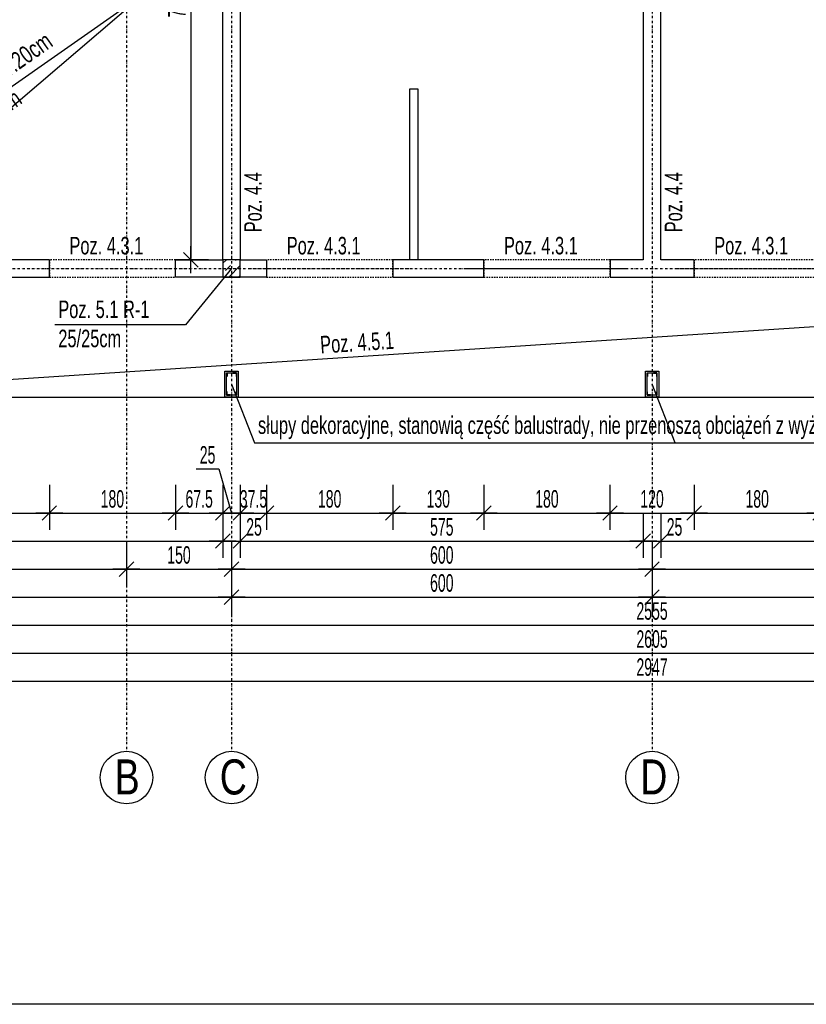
# Model space of a CAD drawing. Header units: millimetres. Extents: x -6373 to 10868, y -2819 to 2013.
# Tile 37 of 67: x 7652 to 8774, y -2060 to -655. Entities that reach past the tile are written whole.
import ezdxf

# ---------------------------------------------------------------- set-up
doc = ezdxf.new("R2010")
doc.units = ezdxf.units.MM
doc.header["$LTSCALE"] = 10
doc.linetypes.add('MO', pattern=[0.7, 0.35, -0.17, 0.01, -0.17])
doc.linetypes.add('MP', pattern=[0.36, 0.2, -0.16])
for name, color, linetype in [('BA_prg', 3, 'Continuous'), ('BA_szr', 1, 'Continuous'), ('BA_txs', 2, 'Continuous'), ('BA_wym', 1, 'Continuous'), ('BD_lpm', 1, 'MP'), ('BD_osm', 1, 'MO'), ('BD_txs', 2, 'Continuous'), ('BD_wic', 1, 'Continuous'), ('BD_wig', 3, 'Continuous'), ('BZ_odn', 1, 'Continuous'), ('BZ_txs', 2, 'Continuous')]:
    doc.layers.add(name, color=color, linetype=linetype)
doc.styles.add('BIKTS', font='bikromsw.shx', dxfattribs={"width": 0.8})
doc.styles.add('BIKWYM', font='bikromsw.shx', dxfattribs={"width": 0.6})
doc.dimstyles.new('BA_KR_100_cm', dxfattribs={"dimtxt": 25, "dimasz": 1.666667, "dimexe": 24, "dimexo": 0, "dimgap": 0, "dimtad": 0, "dimdec": 1, "dimrnd": 0.5, "dimzin": 9, "dimdsep": 46, "dimtxsty": 'BIKWYM', "dimblk": 'WYM-KR', "dimcen": 0, "dimdle": 20, "dimclrd": 256, "dimclre": 256, "dimclrt": 2, "dimadec": 0, "dimazin": 0, "dimtfac": 0.033333, "dimtdec": 1, "dimtmove": 0, "dimatfit": 3, "dimldrblk": 'WYM-KR', "dimfxl": 25, "dimfxlon": 1, "dimtvp": 0.8, "dimtolj": 1, "dimarcsym": 0})
doc.dimstyles.new('BZ_ST_100_cm', dxfattribs={"dimtxt": 25, "dimasz": 1.666667, "dimexe": 24, "dimexo": 0, "dimgap": 0, "dimtad": 0, "dimdec": 1, "dimrnd": 0.5, "dimdsep": 46, "dimtxsty": 'BIKWYM', "dimblk": 'WYM-ST', "dimcen": 0, "dimdle": 20, "dimclrd": 256, "dimclre": 256, "dimclrt": 7, "dimadec": 0, "dimazin": 0, "dimtfac": 0.033333, "dimtdec": 1, "dimtix": 1, "dimtmove": 2, "dimatfit": 3, "dimldrblk": 'WYM-ST', "dimfxl": 25, "dimfxlon": 1, "dimtvp": 0.8, "dimtolj": 1, "dimtzin": 0, "dimarcsym": 0})

# ---------------------------------------------------------------- blocks, each defined once
blk = doc.blocks.new('WYM-ST')
blk.add_hatch(color=256).paths.add_polyline_path([(-13, 2.88), (0, 0), (-13, -2.88)])
blk.add_lwpolyline([(0, 0), (-13, 2.88), (-13, -2.88), (0, 0)])
blk = doc.blocks.new('WYM-KR')
at = {"linetype": 'ByBlock'}
blk.add_line((11.52, 0), (-11.52, 0), dxfattribs=at)
at = {"color": 7, "linetype": 'ByBlock'}
blk.add_line((6.24, 6.24), (-6.24, -6.24), dxfattribs=at)
blk = doc.blocks.new('*D429')
at = {"layer": 'BA_wym', "lineweight": -2}
for p, q in [((7484.3, -1319.4), (7484.3, -1383.4)), ((7694.3, -1319.4), (7694.3, -1383.4)), ((7486, -1359.4), (7692.7, -1359.4))]:
    blk.add_line(p, q, dxfattribs=at)
at = {"layer": 'Defpoints', "color": 0}
for p in [(7484.3, -1023), (7694.3, -1023), (7694.3, -1359.4)]:
    blk.add_point(p, dxfattribs=at)
at = {"layer": 'BA_wym', "lineweight": -2, "xscale": 1.666666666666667, "yscale": 1.666666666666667, "zscale": 1.666666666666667, "rotation": 180}
blk.add_blockref('WYM-KR', (7484.3, -1359.4), dxfattribs=at)
at = {"layer": 'BA_wym', "lineweight": -2, "xscale": 1.666666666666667, "yscale": 1.666666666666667, "zscale": 1.666666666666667}
blk.add_blockref('WYM-KR', (7694.3, -1359.4), dxfattribs=at)
at = {"layer": 'BA_wym', "color": 2, "insert": (7589.3, -1339.4), "char_height": 25, "attachment_point": 5, "style": 'BIKWYM'}
blk.add_mtext('\\A1;210', dxfattribs=at)
blk = doc.blocks.new('*D430')
at = {"layer": 'BA_wym', "lineweight": -2}
for p, q in [((7694.3, -1319.4), (7694.3, -1383.4)), ((7874.3, -1319.4), (7874.3, -1383.4)), ((7696, -1359.4), (7872.7, -1359.4))]:
    blk.add_line(p, q, dxfattribs=at)
at = {"layer": 'Defpoints', "color": 0}
for p in [(7694.3, -1023), (7874.3, -1023), (7874.3, -1359.4)]:
    blk.add_point(p, dxfattribs=at)
at = {"layer": 'BA_wym', "lineweight": -2, "xscale": 1.666666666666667, "yscale": 1.666666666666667, "zscale": 1.666666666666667, "rotation": 180}
blk.add_blockref('WYM-KR', (7694.3, -1359.4), dxfattribs=at)
at = {"layer": 'BA_wym', "lineweight": -2, "xscale": 1.666666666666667, "yscale": 1.666666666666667, "zscale": 1.666666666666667}
blk.add_blockref('WYM-KR', (7874.3, -1359.4), dxfattribs=at)
at = {"layer": 'BA_wym', "color": 2, "insert": (7784.3, -1339.4), "char_height": 25, "attachment_point": 5, "style": 'BIKWYM'}
blk.add_mtext('\\A1;180', dxfattribs=at)
blk = doc.blocks.new('*D431')
at = {"layer": 'BA_wym', "lineweight": -2}
for p, q in [((7874.3, -1319.4), (7874.3, -1383.4)), ((7941.8, -1319.4), (7941.8, -1383.4)), ((7876, -1359.4), (7940.2, -1359.4))]:
    blk.add_line(p, q, dxfattribs=at)
at = {"layer": 'Defpoints', "color": 0}
for p in [(7874.3, -1023), (7941.8, -1023), (7941.8, -1359.4)]:
    blk.add_point(p, dxfattribs=at)
at = {"layer": 'BA_wym', "lineweight": -2, "xscale": 1.666666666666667, "yscale": 1.666666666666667, "zscale": 1.666666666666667, "rotation": 180}
blk.add_blockref('WYM-KR', (7874.3, -1359.4), dxfattribs=at)
at = {"layer": 'BA_wym', "lineweight": -2, "xscale": 1.666666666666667, "yscale": 1.666666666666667, "zscale": 1.666666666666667}
blk.add_blockref('WYM-KR', (7941.8, -1359.4), dxfattribs=at)
at = {"layer": 'BA_wym', "color": 2, "insert": (7908.1, -1339.4), "char_height": 25, "attachment_point": 5, "style": 'BIKWYM'}
blk.add_mtext('\\A1;67.5', dxfattribs=at)
blk = doc.blocks.new('*D432')
at = {"layer": 'BA_wym', "lineweight": -2}
for p, q in [((7903.9, -1296.6), (7936.3, -1296.6)), ((7936.3, -1296.6), (7954.3, -1359.4)), ((7941.8, -1319.4), (7941.8, -1383.4)), ((7966.8, -1319.4), (7966.8, -1383.4)), ((7940.2, -1359.4), (7938.5, -1359.4)), ((7941.8, -1359.4), (7966.8, -1359.4)), ((7968.5, -1359.4), (7970.2, -1359.4))]:
    blk.add_line(p, q, dxfattribs=at)
at = {"layer": 'Defpoints', "color": 0}
for p in [(7941.8, -1023), (7966.8, -1023), (7966.8, -1359.4)]:
    blk.add_point(p, dxfattribs=at)
at = {"layer": 'BA_wym', "lineweight": -2, "xscale": 1.666666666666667, "yscale": 1.666666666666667, "zscale": 1.666666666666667}
blk.add_blockref('WYM-KR', (7941.8, -1359.4), dxfattribs=at)
at = {"layer": 'BA_wym', "lineweight": -2, "xscale": 1.666666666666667, "yscale": 1.666666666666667, "zscale": 1.666666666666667, "rotation": 180}
blk.add_blockref('WYM-KR', (7966.8, -1359.4), dxfattribs=at)
at = {"layer": 'BA_wym', "color": 2, "insert": (7920.1, -1276.6), "char_height": 25, "attachment_point": 5, "style": 'BIKWYM'}
blk.add_mtext('\\A1;25', dxfattribs=at)
blk = doc.blocks.new('*D433')
at = {"layer": 'BA_wym', "lineweight": -2}
for p, q in [((7966.8, -1319.4), (7966.8, -1383.4)), ((8004.3, -1319.4), (8004.3, -1383.4)), ((7965.2, -1359.4), (7963.5, -1359.4)), ((7966.8, -1359.4), (8004.3, -1359.4)), ((8006, -1359.4), (8007.7, -1359.4))]:
    blk.add_line(p, q, dxfattribs=at)
at = {"layer": 'Defpoints', "color": 0}
for p in [(7966.8, -1023), (8004.3, -1023), (8004.3, -1359.4)]:
    blk.add_point(p, dxfattribs=at)
at = {"layer": 'BA_wym', "lineweight": -2, "xscale": 1.666666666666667, "yscale": 1.666666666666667, "zscale": 1.666666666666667}
blk.add_blockref('WYM-KR', (7966.8, -1359.4), dxfattribs=at)
at = {"layer": 'BA_wym', "lineweight": -2, "xscale": 1.666666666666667, "yscale": 1.666666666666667, "zscale": 1.666666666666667, "rotation": 180}
blk.add_blockref('WYM-KR', (8004.3, -1359.4), dxfattribs=at)
at = {"layer": 'BA_wym', "color": 2, "insert": (7985.6, -1339.4), "char_height": 25, "attachment_point": 5, "style": 'BIKWYM'}
blk.add_mtext('\\A1;37.5', dxfattribs=at)
blk = doc.blocks.new('*D434')
at = {"layer": 'BA_wym', "lineweight": -2}
for p, q in [((8004.3, -1319.4), (8004.3, -1383.4)), ((8184.3, -1319.4), (8184.3, -1383.4)), ((8006, -1359.4), (8182.7, -1359.4))]:
    blk.add_line(p, q, dxfattribs=at)
at = {"layer": 'Defpoints', "color": 0}
for p in [(8004.3, -1023), (8184.3, -1023), (8184.3, -1359.4)]:
    blk.add_point(p, dxfattribs=at)
at = {"layer": 'BA_wym', "lineweight": -2, "xscale": 1.666666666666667, "yscale": 1.666666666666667, "zscale": 1.666666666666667, "rotation": 180}
blk.add_blockref('WYM-KR', (8004.3, -1359.4), dxfattribs=at)
at = {"layer": 'BA_wym', "lineweight": -2, "xscale": 1.666666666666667, "yscale": 1.666666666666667, "zscale": 1.666666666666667}
blk.add_blockref('WYM-KR', (8184.3, -1359.4), dxfattribs=at)
at = {"layer": 'BA_wym', "color": 2, "insert": (8094.3, -1339.4), "char_height": 25, "attachment_point": 5, "style": 'BIKWYM'}
blk.add_mtext('\\A1;180', dxfattribs=at)
blk = doc.blocks.new('*D435')
at = {"layer": 'BA_wym', "lineweight": -2}
for p, q in [((8184.3, -1319.4), (8184.3, -1383.4)), ((8314.3, -1319.4), (8314.3, -1383.4)), ((8186, -1359.4), (8312.7, -1359.4))]:
    blk.add_line(p, q, dxfattribs=at)
at = {"layer": 'Defpoints', "color": 0}
for p in [(8184.3, -1023), (8314.3, -1023), (8314.3, -1359.4)]:
    blk.add_point(p, dxfattribs=at)
at = {"layer": 'BA_wym', "lineweight": -2, "xscale": 1.666666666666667, "yscale": 1.666666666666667, "zscale": 1.666666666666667, "rotation": 180}
blk.add_blockref('WYM-KR', (8184.3, -1359.4), dxfattribs=at)
at = {"layer": 'BA_wym', "lineweight": -2, "xscale": 1.666666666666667, "yscale": 1.666666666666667, "zscale": 1.666666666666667}
blk.add_blockref('WYM-KR', (8314.3, -1359.4), dxfattribs=at)
at = {"layer": 'BA_wym', "color": 2, "insert": (8249.3, -1339.4), "char_height": 25, "attachment_point": 5, "style": 'BIKWYM'}
blk.add_mtext('\\A1;130', dxfattribs=at)
blk = doc.blocks.new('*D436')
at = {"layer": 'BA_wym', "lineweight": -2}
for p, q in [((8314.3, -1319.4), (8314.3, -1383.4)), ((8494.3, -1319.4), (8494.3, -1383.4)), ((8316, -1359.4), (8492.7, -1359.4))]:
    blk.add_line(p, q, dxfattribs=at)
at = {"layer": 'Defpoints', "color": 0}
for p in [(8314.3, -1023), (8494.3, -1023), (8494.3, -1359.4)]:
    blk.add_point(p, dxfattribs=at)
at = {"layer": 'BA_wym', "lineweight": -2, "xscale": 1.666666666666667, "yscale": 1.666666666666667, "zscale": 1.666666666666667, "rotation": 180}
blk.add_blockref('WYM-KR', (8314.3, -1359.4), dxfattribs=at)
at = {"layer": 'BA_wym', "lineweight": -2, "xscale": 1.666666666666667, "yscale": 1.666666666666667, "zscale": 1.666666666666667}
blk.add_blockref('WYM-KR', (8494.3, -1359.4), dxfattribs=at)
at = {"layer": 'BA_wym', "color": 2, "insert": (8404.3, -1339.4), "char_height": 25, "attachment_point": 5, "style": 'BIKWYM'}
blk.add_mtext('\\A1;180', dxfattribs=at)
blk = doc.blocks.new('*D437')
at = {"layer": 'BA_wym', "lineweight": -2}
for p, q in [((8494.3, -1319.4), (8494.3, -1383.4)), ((8614.3, -1319.4), (8614.3, -1383.4)), ((8496, -1359.4), (8612.7, -1359.4))]:
    blk.add_line(p, q, dxfattribs=at)
at = {"layer": 'Defpoints', "color": 0}
for p in [(8494.3, -1023), (8614.3, -1023), (8614.3, -1359.4)]:
    blk.add_point(p, dxfattribs=at)
at = {"layer": 'BA_wym', "lineweight": -2, "xscale": 1.666666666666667, "yscale": 1.666666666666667, "zscale": 1.666666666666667, "rotation": 180}
blk.add_blockref('WYM-KR', (8494.3, -1359.4), dxfattribs=at)
at = {"layer": 'BA_wym', "lineweight": -2, "xscale": 1.666666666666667, "yscale": 1.666666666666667, "zscale": 1.666666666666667}
blk.add_blockref('WYM-KR', (8614.3, -1359.4), dxfattribs=at)
at = {"layer": 'BA_wym', "color": 2, "insert": (8554.3, -1339.4), "char_height": 25, "attachment_point": 5, "style": 'BIKWYM'}
blk.add_mtext('\\A1;120', dxfattribs=at)
blk = doc.blocks.new('*D438')
at = {"layer": 'BA_wym', "lineweight": -2}
for p, q in [((8614.3, -1319.4), (8614.3, -1383.4)), ((8794.3, -1319.4), (8794.3, -1383.4)), ((8616, -1359.4), (8792.7, -1359.4))]:
    blk.add_line(p, q, dxfattribs=at)
at = {"layer": 'Defpoints', "color": 0}
for p in [(8614.3, -1023), (8794.3, -1023), (8794.3, -1359.4)]:
    blk.add_point(p, dxfattribs=at)
at = {"layer": 'BA_wym', "lineweight": -2, "xscale": 1.666666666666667, "yscale": 1.666666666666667, "zscale": 1.666666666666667, "rotation": 180}
blk.add_blockref('WYM-KR', (8614.3, -1359.4), dxfattribs=at)
at = {"layer": 'BA_wym', "lineweight": -2, "xscale": 1.666666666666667, "yscale": 1.666666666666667, "zscale": 1.666666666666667}
blk.add_blockref('WYM-KR', (8794.3, -1359.4), dxfattribs=at)
at = {"layer": 'BA_wym', "color": 2, "insert": (8704.3, -1339.4), "char_height": 25, "attachment_point": 5, "style": 'BIKWYM'}
blk.add_mtext('\\A1;180', dxfattribs=at)
blk = doc.blocks.new('*D450')
at = {"layer": 'BA_wym', "lineweight": -2}
for p, q in [((7276.8, -1359.4), (7276.8, -1423.4)), ((7941.8, -1359.4), (7941.8, -1423.4)), ((7278.5, -1399.4), (7940.2, -1399.4))]:
    blk.add_line(p, q, dxfattribs=at)
at = {"layer": 'Defpoints', "color": 0}
for p in [(7941.8, -998), (7276.8, -1194), (7941.8, -1399.4)]:
    blk.add_point(p, dxfattribs=at)
at = {"layer": 'BA_wym', "lineweight": -2, "xscale": 1.666666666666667, "yscale": 1.666666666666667, "zscale": 1.666666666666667, "rotation": 180}
blk.add_blockref('WYM-KR', (7276.8, -1399.4), dxfattribs=at)
at = {"layer": 'BA_wym', "lineweight": -2, "xscale": 1.666666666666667, "yscale": 1.666666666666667, "zscale": 1.666666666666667}
blk.add_blockref('WYM-KR', (7941.8, -1399.4), dxfattribs=at)
at = {"layer": 'BA_wym', "color": 2, "insert": (7609.3, -1379.4), "char_height": 25, "attachment_point": 5, "style": 'BIKWYM'}
blk.add_mtext('\\A1;665', dxfattribs=at)
blk = doc.blocks.new('*D451')
at = {"layer": 'BA_wym', "lineweight": -2}
for p, q in [((7941.8, -1359.4), (7941.8, -1423.4)), ((7966.8, -1359.4), (7966.8, -1423.4)), ((7940.2, -1399.4), (7938.5, -1399.4)), ((7941.8, -1399.4), (7966.8, -1399.4)), ((7968.5, -1399.4), (8002.5, -1399.4))]:
    blk.add_line(p, q, dxfattribs=at)
at = {"layer": 'Defpoints', "color": 0}
for p in [(7941.8, -998), (7966.8, -998), (7966.8, -1399.4)]:
    blk.add_point(p, dxfattribs=at)
at = {"layer": 'BA_wym', "lineweight": -2, "xscale": 1.666666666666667, "yscale": 1.666666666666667, "zscale": 1.666666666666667}
blk.add_blockref('WYM-KR', (7941.8, -1399.4), dxfattribs=at)
at = {"layer": 'BA_wym', "lineweight": -2, "xscale": 1.666666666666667, "yscale": 1.666666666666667, "zscale": 1.666666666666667, "rotation": 180}
blk.add_blockref('WYM-KR', (7966.8, -1399.4), dxfattribs=at)
at = {"layer": 'BA_wym', "color": 2, "insert": (7986.4, -1379.4), "char_height": 25, "attachment_point": 5, "style": 'BIKWYM'}
blk.add_mtext('\\A1;25', dxfattribs=at)
blk = doc.blocks.new('*D452')
at = {"layer": 'BA_wym', "lineweight": -2}
for p, q in [((7966.8, -1359.4), (7966.8, -1423.4)), ((8541.8, -1359.4), (8541.8, -1423.4)), ((7968.5, -1399.4), (8540.2, -1399.4))]:
    blk.add_line(p, q, dxfattribs=at)
at = {"layer": 'Defpoints', "color": 0}
for p in [(7966.8, -998), (8541.8, -998), (8541.8, -1399.4)]:
    blk.add_point(p, dxfattribs=at)
at = {"layer": 'BA_wym', "lineweight": -2, "xscale": 1.666666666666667, "yscale": 1.666666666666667, "zscale": 1.666666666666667, "rotation": 180}
blk.add_blockref('WYM-KR', (7966.8, -1399.4), dxfattribs=at)
at = {"layer": 'BA_wym', "lineweight": -2, "xscale": 1.666666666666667, "yscale": 1.666666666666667, "zscale": 1.666666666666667}
blk.add_blockref('WYM-KR', (8541.8, -1399.4), dxfattribs=at)
at = {"layer": 'BA_wym', "color": 2, "insert": (8254.3, -1379.4), "char_height": 25, "attachment_point": 5, "style": 'BIKWYM'}
blk.add_mtext('\\A1;575', dxfattribs=at)
blk = doc.blocks.new('*D453')
at = {"layer": 'BA_wym', "lineweight": -2}
for p, q in [((8541.8, -1359.4), (8541.8, -1423.4)), ((8566.8, -1359.4), (8566.8, -1423.4)), ((8540.2, -1399.4), (8538.5, -1399.4)), ((8541.8, -1399.4), (8566.8, -1399.4)), ((8568.5, -1399.4), (8602.5, -1399.4))]:
    blk.add_line(p, q, dxfattribs=at)
at = {"layer": 'Defpoints', "color": 0}
for p in [(8541.8, -998), (8566.8, -998), (8566.8, -1399.4)]:
    blk.add_point(p, dxfattribs=at)
at = {"layer": 'BA_wym', "lineweight": -2, "xscale": 1.666666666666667, "yscale": 1.666666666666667, "zscale": 1.666666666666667}
blk.add_blockref('WYM-KR', (8541.8, -1399.4), dxfattribs=at)
at = {"layer": 'BA_wym', "lineweight": -2, "xscale": 1.666666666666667, "yscale": 1.666666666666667, "zscale": 1.666666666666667, "rotation": 180}
blk.add_blockref('WYM-KR', (8566.8, -1399.4), dxfattribs=at)
at = {"layer": 'BA_wym', "color": 2, "insert": (8586.4, -1379.4), "char_height": 25, "attachment_point": 5, "style": 'BIKWYM'}
blk.add_mtext('\\A1;25', dxfattribs=at)
blk = doc.blocks.new('*D454')
at = {"layer": 'BA_wym', "lineweight": -2}
for p, q in [((8566.8, -1359.4), (8566.8, -1423.4)), ((9141.8, -1359.4), (9141.8, -1423.4)), ((8568.5, -1399.4), (9140.2, -1399.4))]:
    blk.add_line(p, q, dxfattribs=at)
at = {"layer": 'Defpoints', "color": 0}
for p in [(8566.8, -998), (9141.8, -998), (9141.8, -1399.4)]:
    blk.add_point(p, dxfattribs=at)
at = {"layer": 'BA_wym', "lineweight": -2, "xscale": 1.666666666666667, "yscale": 1.666666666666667, "zscale": 1.666666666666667, "rotation": 180}
blk.add_blockref('WYM-KR', (8566.8, -1399.4), dxfattribs=at)
at = {"layer": 'BA_wym', "lineweight": -2, "xscale": 1.666666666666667, "yscale": 1.666666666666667, "zscale": 1.666666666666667}
blk.add_blockref('WYM-KR', (9141.8, -1399.4), dxfattribs=at)
at = {"layer": 'BA_wym', "color": 2, "insert": (8854.3, -1379.4), "char_height": 25, "attachment_point": 5, "style": 'BIKWYM'}
blk.add_mtext('\\A1;575', dxfattribs=at)
blk = doc.blocks.new('*D459')
at = {"layer": 'BA_wym', "lineweight": -2}
for p, q in [((7264.3, -1399.4), (7264.3, -1463.4)), ((7804.3, -1399.4), (7804.3, -1463.4)), ((7266, -1439.4), (7802.7, -1439.4))]:
    blk.add_line(p, q, dxfattribs=at)
at = {"layer": 'Defpoints', "color": 0}
for p in [(7804.3, -1023), (7264.3, -1194), (7804.3, -1439.4)]:
    blk.add_point(p, dxfattribs=at)
at = {"layer": 'BA_wym', "lineweight": -2, "xscale": 1.666666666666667, "yscale": 1.666666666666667, "zscale": 1.666666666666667, "rotation": 180}
blk.add_blockref('WYM-KR', (7264.3, -1439.4), dxfattribs=at)
at = {"layer": 'BA_wym', "lineweight": -2, "xscale": 1.666666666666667, "yscale": 1.666666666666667, "zscale": 1.666666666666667}
blk.add_blockref('WYM-KR', (7804.3, -1439.4), dxfattribs=at)
at = {"layer": 'BA_wym', "color": 2, "insert": (7534.3, -1419.4), "char_height": 25, "attachment_point": 5, "style": 'BIKWYM'}
blk.add_mtext('\\A1;540', dxfattribs=at)
blk = doc.blocks.new('*D460')
at = {"layer": 'BA_wym', "lineweight": -2}
for p, q in [((7804.3, -1399.4), (7804.3, -1463.4)), ((7954.3, -1399.4), (7954.3, -1463.4)), ((7806, -1439.4), (7952.7, -1439.4))]:
    blk.add_line(p, q, dxfattribs=at)
at = {"layer": 'Defpoints', "color": 0}
for p in [(7954.3, -917.4), (7804.3, -1023), (7954.3, -1439.4)]:
    blk.add_point(p, dxfattribs=at)
at = {"layer": 'BA_wym', "lineweight": -2, "xscale": 1.666666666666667, "yscale": 1.666666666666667, "zscale": 1.666666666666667, "rotation": 180}
blk.add_blockref('WYM-KR', (7804.3, -1439.4), dxfattribs=at)
at = {"layer": 'BA_wym', "lineweight": -2, "xscale": 1.666666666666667, "yscale": 1.666666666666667, "zscale": 1.666666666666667}
blk.add_blockref('WYM-KR', (7954.3, -1439.4), dxfattribs=at)
at = {"layer": 'BA_wym', "color": 2, "insert": (7879.3, -1419.4), "char_height": 25, "attachment_point": 5, "style": 'BIKWYM'}
blk.add_mtext('\\A1;150', dxfattribs=at)
blk = doc.blocks.new('*D461')
at = {"layer": 'BA_wym', "lineweight": -2}
for p, q in [((7954.3, -1399.4), (7954.3, -1463.4)), ((8554.3, -1399.4), (8554.3, -1463.4)), ((7956, -1439.4), (8552.7, -1439.4))]:
    blk.add_line(p, q, dxfattribs=at)
at = {"layer": 'Defpoints', "color": 0}
for p in [(7954.3, -917.4), (8554.3, -1023), (8554.3, -1439.4)]:
    blk.add_point(p, dxfattribs=at)
at = {"layer": 'BA_wym', "lineweight": -2, "xscale": 1.666666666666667, "yscale": 1.666666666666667, "zscale": 1.666666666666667, "rotation": 180}
blk.add_blockref('WYM-KR', (7954.3, -1439.4), dxfattribs=at)
at = {"layer": 'BA_wym', "lineweight": -2, "xscale": 1.666666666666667, "yscale": 1.666666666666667, "zscale": 1.666666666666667}
blk.add_blockref('WYM-KR', (8554.3, -1439.4), dxfattribs=at)
at = {"layer": 'BA_wym', "color": 2, "insert": (8254.3, -1419.4), "char_height": 25, "attachment_point": 5, "style": 'BIKWYM'}
blk.add_mtext('\\A1;600', dxfattribs=at)
blk = doc.blocks.new('*D462')
at = {"layer": 'BA_wym', "lineweight": -2}
for p, q in [((8554.3, -1399.4), (8554.3, -1463.4)), ((9154.3, -1399.4), (9154.3, -1463.4)), ((8556, -1439.4), (9152.7, -1439.4))]:
    blk.add_line(p, q, dxfattribs=at)
at = {"layer": 'Defpoints', "color": 0}
for p in [(8554.3, -1023), (9154.3, -1023), (9154.3, -1439.4)]:
    blk.add_point(p, dxfattribs=at)
at = {"layer": 'BA_wym', "lineweight": -2, "xscale": 1.666666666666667, "yscale": 1.666666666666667, "zscale": 1.666666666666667, "rotation": 180}
blk.add_blockref('WYM-KR', (8554.3, -1439.4), dxfattribs=at)
at = {"layer": 'BA_wym', "lineweight": -2, "xscale": 1.666666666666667, "yscale": 1.666666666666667, "zscale": 1.666666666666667}
blk.add_blockref('WYM-KR', (9154.3, -1439.4), dxfattribs=at)
at = {"layer": 'BA_wym', "color": 2, "insert": (8854.3, -1419.4), "char_height": 25, "attachment_point": 5, "style": 'BIKWYM'}
blk.add_mtext('\\A1;600', dxfattribs=at)
blk = doc.blocks.new('*D466')
at = {"layer": 'BA_wym', "lineweight": -2}
for p, q in [((7251.8, -1439.4), (7251.8, -1503.4)), ((7954.3, -1439.4), (7954.3, -1503.4)), ((7253.5, -1479.4), (7952.7, -1479.4))]:
    blk.add_line(p, q, dxfattribs=at)
at = {"layer": 'Defpoints', "color": 0}
for p in [(7954.3, -1157), (7251.8, -1194), (7954.3, -1479.4)]:
    blk.add_point(p, dxfattribs=at)
at = {"layer": 'BA_wym', "lineweight": -2, "xscale": 1.666666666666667, "yscale": 1.666666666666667, "zscale": 1.666666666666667, "rotation": 180}
blk.add_blockref('WYM-KR', (7251.8, -1479.4), dxfattribs=at)
at = {"layer": 'BA_wym', "lineweight": -2, "xscale": 1.666666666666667, "yscale": 1.666666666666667, "zscale": 1.666666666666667}
blk.add_blockref('WYM-KR', (7954.3, -1479.4), dxfattribs=at)
at = {"layer": 'BA_wym', "color": 2, "insert": (7603.1, -1459.4), "char_height": 25, "attachment_point": 5, "style": 'BIKWYM'}
blk.add_mtext('\\A1;702.5', dxfattribs=at)
blk = doc.blocks.new('*D467')
at = {"layer": 'BA_wym', "lineweight": -2}
for p, q in [((7954.3, -1439.4), (7954.3, -1503.4)), ((8554.3, -1439.4), (8554.3, -1503.4)), ((7956, -1479.4), (8552.7, -1479.4))]:
    blk.add_line(p, q, dxfattribs=at)
at = {"layer": 'Defpoints', "color": 0}
for p in [(7954.3, -1157), (8554.3, -1157), (8554.3, -1479.4)]:
    blk.add_point(p, dxfattribs=at)
at = {"layer": 'BA_wym', "lineweight": -2, "xscale": 1.666666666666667, "yscale": 1.666666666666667, "zscale": 1.666666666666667, "rotation": 180}
blk.add_blockref('WYM-KR', (7954.3, -1479.4), dxfattribs=at)
at = {"layer": 'BA_wym', "lineweight": -2, "xscale": 1.666666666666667, "yscale": 1.666666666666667, "zscale": 1.666666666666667}
blk.add_blockref('WYM-KR', (8554.3, -1479.4), dxfattribs=at)
at = {"layer": 'BA_wym', "color": 2, "insert": (8254.3, -1459.4), "char_height": 25, "attachment_point": 5, "style": 'BIKWYM'}
blk.add_mtext('\\A1;600', dxfattribs=at)
blk = doc.blocks.new('*D468')
at = {"layer": 'BA_wym', "lineweight": -2}
for p, q in [((8554.3, -1439.4), (8554.3, -1503.4)), ((9154.3, -1439.4), (9154.3, -1503.4)), ((8556, -1479.4), (9152.7, -1479.4))]:
    blk.add_line(p, q, dxfattribs=at)
at = {"layer": 'Defpoints', "color": 0}
for p in [(8554.3, -1157), (9154.3, -1157), (9154.3, -1479.4)]:
    blk.add_point(p, dxfattribs=at)
at = {"layer": 'BA_wym', "lineweight": -2, "xscale": 1.666666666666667, "yscale": 1.666666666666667, "zscale": 1.666666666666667, "rotation": 180}
blk.add_blockref('WYM-KR', (8554.3, -1479.4), dxfattribs=at)
at = {"layer": 'BA_wym', "lineweight": -2, "xscale": 1.666666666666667, "yscale": 1.666666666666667, "zscale": 1.666666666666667}
blk.add_blockref('WYM-KR', (9154.3, -1479.4), dxfattribs=at)
at = {"layer": 'BA_wym', "color": 2, "insert": (8854.3, -1459.4), "char_height": 25, "attachment_point": 5, "style": 'BIKWYM'}
blk.add_mtext('\\A1;600', dxfattribs=at)
blk = doc.blocks.new('*D471')
at = {"layer": 'BA_wym', "lineweight": -2}
for p, q in [((7276.8, -1479.4), (7276.8, -1543.4)), ((9831.8, -1479.4), (9831.8, -1543.4)), ((7278.5, -1519.4), (9830.2, -1519.4))]:
    blk.add_line(p, q, dxfattribs=at)
at = {"layer": 'Defpoints', "color": 0}
for p in [(7276.8, -1194), (9831.8, -1194), (9831.8, -1519.4)]:
    blk.add_point(p, dxfattribs=at)
at = {"layer": 'BA_wym', "lineweight": -2, "xscale": 1.666666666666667, "yscale": 1.666666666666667, "zscale": 1.666666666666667, "rotation": 180}
blk.add_blockref('WYM-KR', (7276.8, -1519.4), dxfattribs=at)
at = {"layer": 'BA_wym', "lineweight": -2, "xscale": 1.666666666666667, "yscale": 1.666666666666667, "zscale": 1.666666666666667}
blk.add_blockref('WYM-KR', (9831.8, -1519.4), dxfattribs=at)
at = {"layer": 'BA_wym', "color": 2, "insert": (8554.3, -1499.4), "char_height": 25, "attachment_point": 5, "style": 'BIKWYM'}
blk.add_mtext('\\A1;2555', dxfattribs=at)
blk = doc.blocks.new('*D473')
at = {"layer": 'BA_wym', "lineweight": -2}
for p, q in [((7251.8, -1519.4), (7251.8, -1583.4)), ((9856.8, -1519.4), (9856.8, -1583.4)), ((7253.5, -1559.4), (9855.2, -1559.4))]:
    blk.add_line(p, q, dxfattribs=at)
at = {"layer": 'Defpoints', "color": 0}
for p in [(7251.8, -1194), (9856.8, -1194), (9856.8, -1559.4)]:
    blk.add_point(p, dxfattribs=at)
at = {"layer": 'BA_wym', "lineweight": -2, "xscale": 1.666666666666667, "yscale": 1.666666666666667, "zscale": 1.666666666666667, "rotation": 180}
blk.add_blockref('WYM-KR', (7251.8, -1559.4), dxfattribs=at)
at = {"layer": 'BA_wym', "lineweight": -2, "xscale": 1.666666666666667, "yscale": 1.666666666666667, "zscale": 1.666666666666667}
blk.add_blockref('WYM-KR', (9856.8, -1559.4), dxfattribs=at)
at = {"layer": 'BA_wym', "color": 2, "insert": (8554.3, -1539.4), "char_height": 25, "attachment_point": 5, "style": 'BIKWYM'}
blk.add_mtext('\\A1;2605', dxfattribs=at)
blk = doc.blocks.new('*D500')
at = {"layer": 'BA_wym', "lineweight": -2}
for p, q in [((6805.8, 853), (6756.8, 853)), ((6780.8, 851.3), (6780.8, -1192.3)), ((6805.8, -1194), (6756.8, -1194))]:
    blk.add_line(p, q, dxfattribs=at)
at = {"layer": 'Defpoints', "color": 0}
for p in [(7941.8, 853), (6780.8, -1194), (7251.8, -1194)]:
    blk.add_point(p, dxfattribs=at)
at = {"layer": 'BA_wym', "lineweight": -2, "xscale": 1.666666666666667, "yscale": 1.666666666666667, "zscale": 1.666666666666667}
for p, rotation in [((6780.8, 853), 90), ((6780.8, -1194), 270)]:
    blk.add_blockref('WYM-KR', p, dxfattribs=dict(at, rotation=rotation))
at = {"layer": 'BA_wym', "color": 2, "insert": (6760.8, -170.5), "char_height": 25, "attachment_point": 5, "rotation": 90, "style": 'BIKWYM'}
blk.add_mtext('\\A1;2047', dxfattribs=at)
blk = doc.blocks.new('*D567')
at = {"layer": 'BA_wym', "lineweight": -2}
for p, q in [((7921.3, -273), (7872.3, -273)), ((7896.3, -274.7), (7896.3, -996.3)), ((7921.3, -998), (7872.3, -998))]:
    blk.add_line(p, q, dxfattribs=at)
at = {"layer": 'Defpoints', "color": 0}
for p in [(7936.3, -273), (7896.3, -998), (7936.3, -998)]:
    blk.add_point(p, dxfattribs=at)
at = {"layer": 'BA_wym', "lineweight": -2, "xscale": 1.666666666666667, "yscale": 1.666666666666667, "zscale": 1.666666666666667}
for p, rotation in [((7896.3, -273), 90), ((7896.3, -998), 270)]:
    blk.add_blockref('WYM-KR', p, dxfattribs=dict(at, rotation=rotation))
at = {"layer": 'BA_wym', "color": 2, "insert": (7876.3, -635.5), "char_height": 25, "attachment_point": 5, "rotation": 90, "style": 'BIKWYM'}
blk.add_mtext('\\A1;725', dxfattribs=at)
blk = doc.blocks.new('*D641')
at = {"layer": 'BA_wym', "lineweight": -2}
for p, q in [((7080.8, -1559.4), (7080.8, -1623.4)), ((10027.8, -1559.4), (10027.8, -1623.4)), ((7082.5, -1599.4), (10026.2, -1599.4))]:
    blk.add_line(p, q, dxfattribs=at)
at = {"layer": 'Defpoints', "color": 0}
for p in [(7080.8, -95.5), (10027.8, -95.5), (10027.8, -1599.4)]:
    blk.add_point(p, dxfattribs=at)
at = {"layer": 'BA_wym', "lineweight": -2, "xscale": 1.666666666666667, "yscale": 1.666666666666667, "zscale": 1.666666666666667, "rotation": 180}
blk.add_blockref('WYM-KR', (7080.8, -1599.4), dxfattribs=at)
at = {"layer": 'BA_wym', "lineweight": -2, "xscale": 1.666666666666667, "yscale": 1.666666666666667, "zscale": 1.666666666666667}
blk.add_blockref('WYM-KR', (10027.8, -1599.4), dxfattribs=at)
at = {"layer": 'BA_wym', "color": 2, "insert": (8554.3, -1579.4), "char_height": 25, "attachment_point": 5, "style": 'BIKWYM'}
blk.add_mtext('\\A1;2947', dxfattribs=at)
blk = doc.blocks.new('*D730')
at = {"layer": 'BA_wym', "lineweight": -2}
for p, q in [((6765.8, 973), (6716.8, 973)), ((6740.8, 971.4), (6740.8, -1192.3)), ((6765.8, -1194), (6716.8, -1194))]:
    blk.add_line(p, q, dxfattribs=at)
at = {"layer": 'Defpoints', "color": 0}
for p in [(7935.8, 973), (6740.8, -1194), (7251.8, -1194)]:
    blk.add_point(p, dxfattribs=at)
at = {"layer": 'BA_wym', "lineweight": -2, "xscale": 1.666666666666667, "yscale": 1.666666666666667, "zscale": 1.666666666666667}
for p, rotation in [((6740.8, 973), 90), ((6740.8, -1194), 270)]:
    blk.add_blockref('WYM-KR', p, dxfattribs=dict(at, rotation=rotation))
at = {"layer": 'BA_wym', "color": 2, "insert": (6720.8, -110.5), "char_height": 25, "attachment_point": 5, "rotation": 90, "style": 'BIKWYM'}
blk.add_mtext('\\A1;2167', dxfattribs=at)

msp = doc.modelspace()

# ---------------------------------------------------------------- hatches: boundary and pattern name
at = {"layer": 'BA_szr'}
h = msp.add_hatch(dxfattribs=at)
h.set_pattern_fill('BIK_ZELBET', color=256, scale=100, angle=45, pattern_type=2)
h.set_pattern_definition([(45, (-3671.945, -2066.835), (-14.142136, 14.142136), []), (45, (-3679.016, -2059.764), (-14.142136, 14.142136), [10, -10])])
h.paths.add_polyline_path([(7941.83, -1022.98), (7966.83, -1022.98), (7966.83, -997.98), (7941.83, -997.98)])

# ---------------------------------------------------------------- linework, layer by layer
at = {"layer": 'BA_prg', "color": 8}
for points in [[(7947.33, -1159.48), (7952.33, -1159.48), (7952.33, -1159.73, -0.4142136), (7951.98, -1160.08), (7948.63, -1160.08, 0.4142136), (7947.93, -1160.78), (7947.93, -1164.13, -0.4142136), (7947.58, -1164.48), (7947.33, -1164.48)], [(7961.33, -1159.48), (7956.33, -1159.48), (7956.33, -1159.73, 0.4142136), (7956.68, -1160.08), (7960.03, -1160.08, -0.4142136), (7960.73, -1160.78), (7960.73, -1164.13, 0.4142136), (7961.08, -1164.48), (7961.33, -1164.48)], [(8547.33, -1159.48), (8552.33, -1159.48), (8552.33, -1159.73, -0.4142136), (8551.98, -1160.08), (8548.63, -1160.08, 0.4142136), (8547.93, -1160.78), (8547.93, -1164.13, -0.4142136), (8547.58, -1164.48), (8547.33, -1164.48)], [(8561.33, -1159.48), (8556.33, -1159.48), (8556.33, -1159.73, 0.4142136), (8556.68, -1160.08), (8560.03, -1160.08, -0.4142136), (8560.73, -1160.78), (8560.73, -1164.13, 0.4142136), (8561.08, -1164.48), (8561.33, -1164.48)], [(7947.33, -1191.48), (7952.33, -1191.48), (7952.33, -1191.23, 0.4142136), (7951.98, -1190.88), (7948.63, -1190.88, -0.4142136), (7947.93, -1190.18), (7947.93, -1186.83, 0.4142136), (7947.58, -1186.48), (7947.33, -1186.48)], [(7961.33, -1191.48), (7956.33, -1191.48), (7956.33, -1191.23, -0.4142136), (7956.68, -1190.88), (7960.03, -1190.88, 0.4142136), (7960.73, -1190.18), (7960.73, -1186.83, -0.4142136), (7961.08, -1186.48), (7961.33, -1186.48)], [(8547.33, -1191.48), (8552.33, -1191.48), (8552.33, -1191.23, 0.4142136), (8551.98, -1190.88), (8548.63, -1190.88, -0.4142136), (8547.93, -1190.18), (8547.93, -1186.83, 0.4142136), (8547.58, -1186.48), (8547.33, -1186.48)], [(8561.33, -1191.48), (8556.33, -1191.48), (8556.33, -1191.23, -0.4142136), (8556.68, -1190.88), (8560.03, -1190.88, 0.4142136), (8560.73, -1190.18), (8560.73, -1186.83, -0.4142136), (8561.08, -1186.48), (8561.33, -1186.48)]]:
    msp.add_lwpolyline(points, format="xyb", close=True, dxfattribs=at)
at = {"layer": 'BD_lpm'}
for points in [[(7694.34, -1022.98), (7874.34, -1022.98), (7874.34, -997.98), (7694.34, -997.98)], [(8004.33, -1022.98), (8184.33, -1022.98), (8184.33, -997.98), (8004.33, -997.98)], [(8314.33, -1022.98), (8494.33, -1022.98), (8494.33, -997.98), (8314.33, -997.98)], [(8614.33, -1022.98), (8794.33, -1022.98), (8794.33, -997.98), (8614.33, -997.98)]]:
    msp.add_lwpolyline(points, close=True, dxfattribs=at)
at = {"layer": 'BD_osm', "color": 5}
for p, q in [((7669.34, -1010.48), (7899.34, -1010.48)), ((7979.33, -1010.48), (8209.33, -1010.48)), ((8289.33, -1010.48), (8519.33, -1010.48)), ((8589.33, -1010.48), (8819.33, -1010.48))]:
    msp.add_line(p, q, dxfattribs=at)
at = {"layer": 'BD_osm'}
for points in [[(7804.33, 1513.02), (7804.33, -1699.44)], [(7954.33, 1513.02), (7954.33, -1699.44)], [(8554.33, 1513.02), (8554.33, -1699.44)], [(6640.83, -1010.48), (10467.83, -1010.48)]]:
    msp.add_lwpolyline(points, dxfattribs=at)
at = {"layer": 'BD_wic', "color": 5}
msp.add_line((6144.22, -2060.46), (10867.69, 1981.8), dxfattribs=at)
msp.add_lwpolyline([(6144.22, 1981.8), (10867.69, 1981.8), (10867.69, -2060.46), (6144.22, -2060.46)], close=True, dxfattribs=at)
at = {"layer": 'BD_wic'}
for points in [[(7251.83, -1022.98), (9856.83, 802.02)], [(8208.83, -997.98), (8208.83, -753.9), (8220.33, -753.9), (8220.33, -997.98)], [(7251.83, -1193.98), (9856.83, -1022.98)], [(7276.83, -1193.98), (9831.83, -1193.98)]]:
    msp.add_lwpolyline(points, dxfattribs=at)
at = {"layer": 'BD_wic', "color": 8}
for points in [[(7944.83, -1156.98), (7963.83, -1156.98), (7963.83, -1193.98), (7944.83, -1193.98)], [(7961.33, -1191.48), (7947.33, -1191.48), (7947.33, -1159.48), (7961.33, -1159.48)], [(8544.83, -1156.98), (8563.83, -1156.98), (8563.83, -1193.98), (8544.83, -1193.98)], [(8561.33, -1191.48), (8547.33, -1191.48), (8547.33, -1159.48), (8561.33, -1159.48)]]:
    msp.add_lwpolyline(points, close=True, dxfattribs=at)
at = {"layer": 'BD_wic'}
for centre in [(7804.33, -1736.94), (7954.33, -1736.94), (8554.33, -1736.94)]:
    msp.add_circle(centre, 37.5, dxfattribs=at)
at = {"layer": 'BD_wig'}
for points in [[(7874.34, -1022.98), (7874.34, -997.98), (7941.83, -997.98), (7941.83, -272.98), (7927.83, -272.98), (7927.83, -247.98), (8231.33, -247.98), (8231.33, -272.98), (7966.83, -272.98), (7966.83, -997.98), (8004.33, -997.98), (8004.33, -1022.98), (7874.34, -1022.98)], [(8541.83, -997.98), (8494.33, -997.98), (8494.33, -1022.98), (8614.33, -1022.98), (8614.33, -997.98), (8566.83, -997.98), (8566.83, -272.98), (8847.33, -272.98), (8847.33, -247.98), (8331.33, -247.98), (8331.33, -272.98), (8541.83, -272.98), (8541.83, -997.98)]]:
    msp.add_lwpolyline(points, dxfattribs=at)
for points in [[(7484.34, -1022.98), (7694.34, -1022.98), (7694.34, -997.98), (7484.34, -997.98)], [(7941.83, -1022.98), (7966.83, -1022.98), (7966.83, -997.98), (7941.83, -997.98)], [(8184.33, -1022.98), (8314.33, -1022.98), (8314.33, -997.98), (8184.33, -997.98)]]:
    msp.add_lwpolyline(points, close=True, dxfattribs=at)
at = {"layer": 'BZ_odn'}
msp.add_line((8587.15, -1259.44), (8554.33, -1175.48), dxfattribs=at)

# ---------------------------------------------------------------- texts
at = {"layer": 'BA_txs', "style": 'BIKTS', "width": 0.7}
for s, rotation, p in [('Poz. 4.4', 90, (7997.36, -958.86)), ('Poz. 4.4', 90, (8597.36, -958.86)), ('Poz. 4.5.1', 3.75568, (8081.6, -1131.9))]:
    msp.add_text(s, height=25, rotation=rotation, dxfattribs=at).set_placement(p)
for p in [(7723.02, -990.4), (8033.01, -990.4), (8343.01, -990.4), (8643.01, -990.4)]:
    msp.add_text('Poz. 4.3.1', height=25, dxfattribs=at).set_placement(p)
at = {"layer": 'BD_txs', "style": 'BIKTS', "width": 0.8}
for s, p in [('B', (7787.52, -1761)), ('C', (7937.52, -1761)), ('D', (8537.52, -1761))]:
    msp.add_text(s, height=50, dxfattribs=at).set_placement(p)
at = {"layer": 'BZ_txs', "insert": (7391.32, -878.72), "char_height": 25, "width": 777.0831, "attachment_point": 1, "rotation": 35.01416, "style": 'BIKTS'}
msp.add_mtext('{\\W0.75;Poz. 4.1\\A1; Płyta stropowa gr.20cm\\Ppoziom wierzchu +2,75m}', dxfattribs=at)
at = {"layer": 'BZ_txs', "char_height": 25, "attachment_point": 1, "style": 'BIKTS'}
for s, insert, width in [('{\\W0.7;Poz. 5.1 R-1\\P\\A1;25/25cm}', (7707.11, -1056.18), 452.0462), ('{\\W0.7;słupy dekoracyjne, stanowią część balustrady, nie przenoszą obciążeń z wyższych kondygnacji }', (7992.01, -1221.51), 1484.2954)]:
    msp.add_mtext(s, dxfattribs=dict(at, insert=insert, width=width))

# ---------------------------------------------------------------- dimensions: what is measured, and where the dimension line sits
at = {"layer": 'BA_wym'}
for base, p1, p2, picture, middle in [((6740.83, -1193.98), (7935.83, 973.02), (7251.83, -1193.98), '*D730', (6720.83, -110.48)), ((6780.83, -1193.98), (7941.83, 853.02), (7251.83, -1193.98), '*D500', (6760.83, -170.48)), ((7896.32, -997.98), (7936.32, -272.98), (7936.32, -997.98), '*D567', (7876.32, -635.48))]:
    dim = msp.add_linear_dim(base=base, p1=p1, p2=p2, angle=90, dimstyle='BA_KR_100_cm', override={"dimatfit": 1}, dxfattribs=at)
    dim.commit()
    dim.dimension.update_dxf_attribs({"geometry": picture, "text_midpoint": middle})
for base, p1, p2, override, picture, middle in [((10027.83, -1599.44), (7080.83, -95.48), (10027.83, -95.48), {"dimatfit": 1, "dimfxl": 40}, '*D641', (8554.33, -1579.44)), ((7954.33, -1439.44), (7804.33, -1022.98), (7954.33, -917.41), {"dimtmove": 1, "dimatfit": 1, "dimfxl": 40}, '*D460', (7879.33, -1419.44)), ((8554.33, -1439.44), (7954.33, -917.41), (8554.33, -1022.98), {"dimtmove": 1, "dimatfit": 1, "dimfxl": 40}, '*D461', (8254.33, -1419.44)), ((7941.83, -1399.44), (7276.83, -1193.98), (7941.83, -997.98), {"dimtmove": 1, "dimatfit": 1, "dimfxl": 40}, '*D450', (7609.33, -1379.44)), ((7966.83, -1399.44), (7941.83, -997.98), (7966.83, -997.98), {"dimblk": 'WYM-KR', "dimatfit": 1, "dimfxl": 40}, '*D451', (7986.36, -1379.44)), ((8541.83, -1399.44), (7966.83, -997.98), (8541.83, -997.98), {"dimtmove": 1, "dimatfit": 1, "dimfxl": 40}, '*D452', (8254.33, -1379.44)), ((8566.83, -1399.44), (8541.83, -997.98), (8566.83, -997.98), {"dimblk": 'WYM-KR', "dimatfit": 1, "dimfxl": 40}, '*D453', (8586.36, -1379.44)), ((9141.83, -1399.44), (8566.83, -997.98), (9141.83, -997.98), {"dimtmove": 1, "dimatfit": 1, "dimfxl": 40}, '*D454', (8854.33, -1379.44)), ((7804.33, -1439.44), (7264.33, -1193.98), (7804.33, -1022.98), {"dimtmove": 1, "dimatfit": 1, "dimfxl": 40}, '*D459', (7534.33, -1419.44)), ((7694.34, -1359.44), (7484.34, -1022.98), (7694.34, -1022.98), {"dimtmove": 1, "dimatfit": 1, "dimfxl": 40}, '*D429', (7589.34, -1339.44)), ((7874.34, -1359.44), (7694.34, -1022.98), (7874.34, -1022.98), {"dimtmove": 1, "dimatfit": 1, "dimfxl": 40}, '*D430', (7784.34, -1339.44)), ((7941.83, -1359.44), (7874.34, -1022.98), (7941.83, -1022.98), {"dimtmove": 1, "dimatfit": 1, "dimfxl": 40}, '*D431', (7908.08, -1339.44)), ((8184.33, -1359.44), (8004.33, -1022.98), (8184.33, -1022.98), {"dimtmove": 1, "dimatfit": 1, "dimfxl": 40}, '*D434', (8094.33, -1339.44)), ((8314.33, -1359.44), (8184.33, -1022.98), (8314.33, -1022.98), {"dimtmove": 1, "dimatfit": 1, "dimfxl": 40}, '*D435', (8249.33, -1339.44)), ((8494.33, -1359.44), (8314.33, -1022.98), (8494.33, -1022.98), {"dimtmove": 1, "dimatfit": 1, "dimfxl": 40}, '*D436', (8404.33, -1339.44)), ((8614.33, -1359.44), (8494.33, -1022.98), (8614.33, -1022.98), {"dimtmove": 1, "dimatfit": 1, "dimfxl": 40}, '*D437', (8554.33, -1339.44)), ((9154.33, -1439.44), (8554.33, -1022.98), (9154.33, -1022.98), {"dimtmove": 1, "dimatfit": 1, "dimfxl": 40}, '*D462', (8854.33, -1419.44)), ((8794.33, -1359.44), (8614.33, -1022.98), (8794.33, -1022.98), {"dimtmove": 1, "dimatfit": 1, "dimfxl": 40}, '*D438', (8704.33, -1339.44)), ((7954.33, -1479.44), (7251.83, -1193.98), (7954.33, -1156.98), {"dimatfit": 1, "dimfxl": 40}, '*D466', (7603.08, -1459.44)), ((8554.33, -1479.44), (7954.33, -1156.98), (8554.33, -1156.98), {"dimatfit": 1, "dimfxl": 40}, '*D467', (8254.33, -1459.44)), ((9154.33, -1479.44), (8554.33, -1156.98), (9154.33, -1156.98), {"dimtmove": 1, "dimatfit": 1, "dimfxl": 40}, '*D468', (8854.33, -1459.44)), ((9856.83, -1559.44), (7251.83, -1193.98), (9856.83, -1193.98), {"dimatfit": 1, "dimfxl": 40}, '*D473', (8554.33, -1539.44)), ((9831.83, -1519.44), (7276.83, -1193.98), (9831.83, -1193.98), {"dimtmove": 1, "dimatfit": 1, "dimfxl": 40}, '*D471', (8554.33, -1499.44))]:
    dim = msp.add_linear_dim(base=base, p1=p1, p2=p2, dimstyle='BA_KR_100_cm', override=override, dxfattribs=at)
    dim.commit()
    dim.dimension.update_dxf_attribs({"geometry": picture, "text_midpoint": middle})
for base, p1, p2, override, picture, middle in [((7966.83, -1359.44), (7941.83, -1022.98), (7966.83, -1022.98), {"dimtmove": 1, "dimatfit": 1, "dimfxl": 40}, '*D432', (7936.32, -1296.59)), ((8004.33, -1359.44), (7966.83, -1022.98), (8004.33, -1022.98), {"dimblk": 'WYM-KR', "dimatfit": 1, "dimfxl": 40}, '*D433', (7985.58, -1359.44))]:
    dim = msp.add_linear_dim(base=base, p1=p1, p2=p2, dimstyle='BA_KR_100_cm', override=override, dxfattribs=at)
    dim.commit()
    dim.dimension.update_dxf_attribs({"geometry": picture, "text_midpoint": middle, "dimtype": 160})

# ---------------------------------------------------------------- leaders
at = {"layer": 'BZ_odn', "has_arrowhead": 0}
for points in [[(7954.33, -1010.48), (7888.63, -1090.98), (7702.25, -1090.98)], [(7954.33, -1175.48), (7987.15, -1259.44), (9294.67, -1259.44)]]:
    msp.add_leader(points, dimstyle='BZ_ST_100_cm', dxfattribs=at)

doc.saveas('drawing.dxf')
